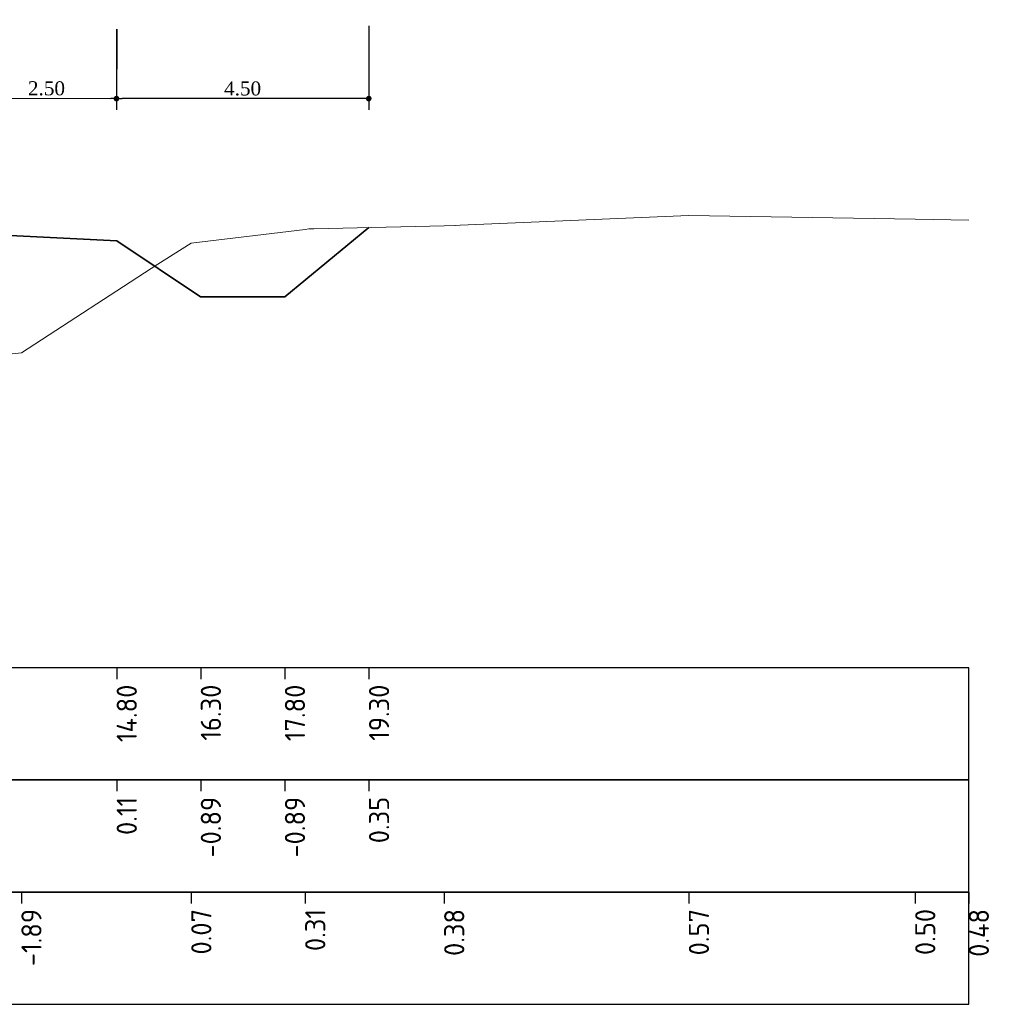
# Model space of a CAD drawing. Extents: x 100296 to 107772, y 404875 to 408930.
# Tile 84 of 98: x 104049 to 104067, y 405003 to 405021. Entities that reach past the tile are written whole.
import ezdxf

# ---------------------------------------------------------------- set-up
doc = ezdxf.new("R2010")
doc.units = 0
for name, color, linetype, lineweight in [('b-we-gw-maaiveld-gd', 93, 'Continuous', 18), ('b-xx-al-dwarsprofiel_matenbalk-g', 1, 'Continuous', 25), ('n-we-gw-grondwerk-gd', 3, 'Continuous', 35), ('n-we-gw-grondwerk_berm-gd', 3, 'Continuous', 35), ('n-xx-al-dwarsprofiel_matenbalk-g', 1, 'Continuous', 25)]:
    doc.layers.add(name, color=color, linetype=linetype, lineweight=lineweight)
doc.layers.add('c3d-section_sectionview_labeling', color=7, linetype='Continuous')
doc.layers.add('l-mt-deta-pr', color=7, linetype='Continuous')
doc.styles.add('INFRA_DIM', font='times.ttf')
doc.styles.add('NLCS-ISO', font='NLCS-ISO.ttf')
doc.dimstyles.new('INFRA-100-M', dxfattribs={"dimtxt": 0.25, "dimasz": 0.1, "dimexe": 0.2, "dimexo": 0.1, "dimgap": 0.05, "dimtad": 1, "dimzin": 0, "dimdsep": 46, "dimtxsty": 'INFRA_DIM', "dimblk1": 'DOT', "dimblk2": 'DOT', "dimsah": 1, "dimcen": 0, "dimclrd": 256, "dimclre": 256, "dimclrt": 7, "dimaunit": 2, "dimadec": 0, "dimazin": 0, "dimtfac": 1, "dimtdec": 3, "dimtofl": 0, "dimtmove": 0, "dimatfit": 3, "dimldrblk": 'DOT', "dimfxl": 1, "dimtolj": 1, "dimtzin": 0, "dimarcsym": 0})

# ---------------------------------------------------------------- blocks, each defined once
blk = doc.blocks.new('_DOT')
at = {"color": 0, "linetype": 'ByBlock'}
blk.add_line((-0.5, 0), (-1, 0), dxfattribs=at)
at = {"color": 0, "linetype": 'ByBlock', "const_width": 0.5}
blk.add_lwpolyline([(-0.25, 0, 1), (0.25, 0, 1)], format="xyb", close=True, dxfattribs=at)
blk = doc.blocks.new('*D2933')
at = {"layer": 'l-mt-deta-pr', "lineweight": -2, "transparency": 16777216}
for p, q in [((104048.446, 405020.413), (104048.442, 405018.913)), ((104050.946, 405020.344), (104050.942, 405018.906)), ((104048.542, 405019.112), (104050.842, 405019.106))]:
    blk.add_line(p, q, dxfattribs=at)
at = {"layer": 'l-mt-deta-pr', "lineweight": -2, "transparency": 16777216, "xscale": 0.1, "yscale": 0.1, "zscale": 0.1}
for p, rotation in [((104048.442, 405019.113), 179.8525705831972), ((104050.942, 405019.106), 359.8525705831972)]:
    blk.add_blockref('_DOT', p, dxfattribs=dict(at, rotation=rotation))
at = {"layer": 'l-mt-deta-pr', "color": 7, "transparency": 16777216, "insert": (104049.693, 405019.287), "char_height": 0.25, "attachment_point": 5, "rotation": 359.8526, "style": 'INFRA_DIM'}
blk.add_mtext('\\A1;2.50', dxfattribs=at)
blk = doc.blocks.new('*D3212')
at = {"layer": 'l-mt-deta-pr', "lineweight": -2, "transparency": 16777216}
for p, q in [((104050.941, 405020.344), (104050.941, 405018.906)), ((104055.441, 405020.406), (104055.441, 405018.906)), ((104055.341, 405019.106), (104051.041, 405019.106))]:
    blk.add_line(p, q, dxfattribs=at)
at = {"layer": 'l-mt-deta-pr', "lineweight": -2, "transparency": 16777216, "xscale": 0.1, "yscale": 0.1, "zscale": 0.1, "rotation": 180}
blk.add_blockref('_DOT', (104050.941, 405019.106), dxfattribs=at)
at = {"layer": 'l-mt-deta-pr', "lineweight": -2, "transparency": 16777216, "xscale": 0.1, "yscale": 0.1, "zscale": 0.1}
blk.add_blockref('_DOT', (104055.441, 405019.106), dxfattribs=at)
at = {"layer": 'l-mt-deta-pr', "color": 7, "transparency": 16777216, "insert": (104053.191, 405019.284), "char_height": 0.25, "attachment_point": 5, "style": 'INFRA_DIM'}
blk.add_mtext('\\A1;4.50', dxfattribs=at)

msp = doc.modelspace()

# ---------------------------------------------------------------- linework, layer by layer
at = {"layer": 'b-we-gw-maaiveld-gd', "color": 93, "linetype": 'Continuous', "lineweight": 18}
msp.add_lwpolyline([(104014.251, 405016.178), (104027.304, 405016.133), (104032.475, 405016.139), (104036.143, 405016.152), (104037.947, 405016.158), (104045.174, 405016.067), (104046.725, 405015.947), (104048.186, 405014.909), (104048.746, 405014.521), (104048.854, 405014.533), (104049.245, 405014.57), (104051.678, 405016.154), (104052.275, 405016.527), (104054.307, 405016.771), (104054.372, 405016.783), (104054.46, 405016.783), (104056.786, 405016.84), (104056.976, 405016.845), (104056.983, 405016.845), (104057.069, 405016.849), (104061.15, 405017.024), (104065.187, 405016.954), (104066.143, 405016.938)], dxfattribs=at)
at = {"layer": 'b-xx-al-dwarsprofiel_matenbalk-g', "color": 1, "linetype": 'Continuous', "lineweight": -3}
for points in [[(104006.143, 405006.957), (104066.143, 405006.957), (104066.143, 405008.957), (104006.143, 405008.957)], [(104006.143, 405004.957), (104066.143, 405004.957), (104066.143, 405006.957), (104006.143, 405006.957)], [(104006.143, 405002.957), (104066.143, 405002.957), (104066.143, 405004.957), (104006.143, 405004.957)]]:
    msp.add_3dface(points, dxfattribs=at)
at = {"layer": 'n-we-gw-grondwerk-gd', "color": 3, "linetype": 'Continuous', "lineweight": 35}
for points in [[(104055.44, 405016.807), (104053.945, 405015.571)], [(104050.945, 405016.571), (104052.44, 405015.571)], [(104052.44, 405015.571), (104053.945, 405015.571)]]:
    msp.add_lwpolyline(points, dxfattribs=at)
at = {"layer": 'n-we-gw-grondwerk_berm-gd', "color": 3, "linetype": 'Continuous', "lineweight": 35}
msp.add_line((104048.445, 405016.696), (104050.945, 405016.571), dxfattribs=at)
at = {"layer": 'n-xx-al-dwarsprofiel_matenbalk-g', "color": 1, "linetype": 'Continuous', "lineweight": -3}
for p, q in [((104050.945, 405008.957), (104050.945, 405008.757)), ((104052.445, 405008.957), (104052.445, 405008.757)), ((104053.945, 405008.957), (104053.945, 405008.757)), ((104055.445, 405008.957), (104055.445, 405008.757)), ((104050.945, 405006.957), (104050.945, 405006.757)), ((104052.445, 405006.957), (104052.445, 405006.757)), ((104053.945, 405006.957), (104053.945, 405006.757)), ((104055.445, 405006.957), (104055.445, 405006.757)), ((104049.245, 405004.957), (104049.245, 405004.757)), ((104052.275, 405004.957), (104052.275, 405004.757)), ((104054.307, 405004.957), (104054.307, 405004.757)), ((104056.786, 405004.957), (104056.786, 405004.757)), ((104061.15, 405004.957), (104061.15, 405004.757)), ((104065.187, 405004.957), (104065.187, 405004.757)), ((104066.143, 405004.957), (104066.143, 405004.757))]:
    msp.add_line(p, q, dxfattribs=at)

# ---------------------------------------------------------------- texts
at = {"layer": 'c3d-section_sectionview_labeling', "color": 7, "linetype": 'Continuous', "lineweight": -3, "char_height": 0.36, "attachment_point": 3, "rotation": 90, "style": 'NLCS-ISO'}
for s, insert in [('14.80', (104050.945, 405008.657)), ('16.30', (104052.445, 405008.657)), ('17.80', (104053.945, 405008.657)), ('19.30', (104055.445, 405008.657)), ('0.11', (104050.945, 405006.657)), ('-0.89', (104052.445, 405006.657)), ('-0.89', (104053.945, 405006.657)), ('0.35', (104055.445, 405006.657)), ('-1.89', (104049.245, 405004.657)), ('0.07', (104052.275, 405004.657)), ('0.31', (104054.307, 405004.657)), ('0.38', (104056.786, 405004.657)), ('0.57', (104061.15, 405004.657)), ('0.50', (104065.187, 405004.657)), ('0.48', (104066.143, 405004.657))]:
    msp.add_mtext(s, dxfattribs=dict(at, insert=insert))

# ---------------------------------------------------------------- dimensions: what is measured, and where the dimension line sits
at = {"layer": 'l-mt-deta-pr'}
for base, p1, p2, angle, picture, middle in [((104050.942, 405019.106), (104048.446, 405020.513), (104050.946, 405020.444), 359.8526, '*D2933', (104049.692, 405019.109)), ((104050.941, 405019.106), (104055.441, 405020.506), (104050.941, 405020.444), 180, '*D3212', (104053.191, 405019.106))]:
    dim = msp.add_linear_dim(base=base, p1=p1, p2=p2, angle=angle, dimstyle='INFRA-100-M', dxfattribs=at)
    dim.commit()
    dim.dimension.update_dxf_attribs({"geometry": picture, "text_midpoint": middle, "dimtype": 160})

doc.saveas('drawing.dxf')
